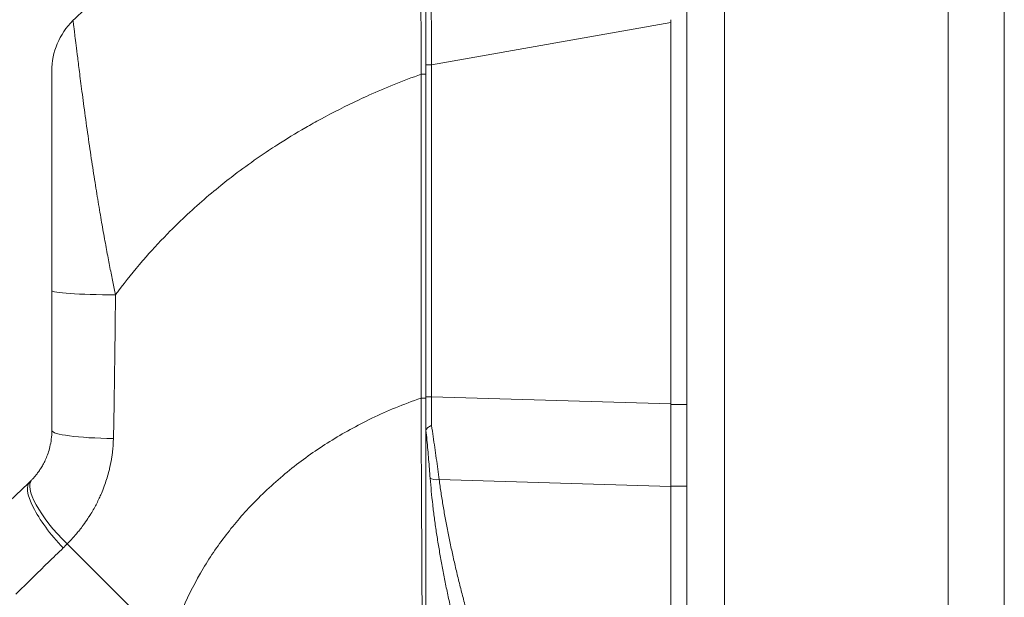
# Model space of a CAD drawing. Header units: inches. Extents: x 1 to 178, y 1 to 113.
# Tile 52 of 66: x 83.06 to 85.8, y 60.24 to 61.85. Entities that reach past the tile are written whole.
import ezdxf

# ---------------------------------------------------------------- set-up
doc = ezdxf.new("R2010")
doc.units = ezdxf.units.IN
doc.header["$LTSCALE"] = 10.666667
doc.header["$MEASUREMENT"] = 0
for name, color, linetype, lineweight in [('Dimension (ANSI)', 7, 'Continuous', 13), ('Visible (ANSI)', 7, 'Continuous', 13), ('Visible Narrow (ANSI)', 7, 'Continuous', 18)]:
    doc.layers.add(name, color=color, linetype=linetype, lineweight=lineweight)
doc.styles.add('Note Text (ANSI)', font='RomanS.shx')
doc.dimstyles.new('Default (ANSI)', dxfattribs={"dimscale": 10.666667, "dimtxt": 0.12, "dimasz": 0.098425, "dimexe": 0.125, "dimexo": 0.0625, "dimgap": 0.031496, "dimtad": 0, "dimtih": 1, "dimtoh": 1, "dimrnd": 1e-08, "dimzin": 0, "dimdsep": 46, "dimtxsty": 'Note Text (ANSI)', "dimcen": 0.09, "dimdle": 0.393701, "dimclrd": 256, "dimclre": 256, "dimclrt": 256, "dimadec": 0, "dimazin": 0, "dimtfac": 1, "dimtofl": 0, "dimtmove": 0, "dimatfit": 3, "dimfxl": 1, "dimtolj": 1, "dimtzin": 4, "dimlwd": -1, "dimlwe": -1, "dimarcsym": 0})

# ---------------------------------------------------------------- blocks, each defined once
blk = doc.blocks.new('*D16')
at = {"layer": 'Defpoints', "color": 0, "transparency": 16777216}
for p in [(79.2097, 75.9247), (85.0231, 75.9247), (85.0231, 46.1747)]:
    blk.add_point(p, dxfattribs=at)
at = {"layer": 'Dimension (ANSI)', "transparency": 16777216}
for p, q in [((84.3565, 75.9247), (77.8764, 75.9247)), ((79.2097, 74.8749), (79.2097, 62.0257)), ((79.2097, 47.2246), (79.2097, 60.0738)), ((84.3565, 46.1747), (77.8764, 46.1747))]:
    blk.add_line(p, q, dxfattribs=at)
for points in [[(79.0347, 74.8749), (79.3847, 74.8749), (79.2097, 75.9247)], [(79.0347, 47.2246), (79.3847, 47.2246), (79.2097, 46.1747)]]:
    blk.add_solid(points, dxfattribs=at)
at = {"layer": 'Dimension (ANSI)', "transparency": 16777216, "insert": (76.6497, 61.6897), "char_height": 1.28, "attachment_point": 1, "style": 'Note Text (ANSI)'}
blk.add_mtext('\\A1;29.75', dxfattribs=at)

msp = doc.modelspace()

# ---------------------------------------------------------------- linework, layer by layer
at = {"layer": 'Visible (ANSI)'}
for p, q in [((85.6479, 75.8397), (85.6479, 46.2598)), ((84.9179, 46.28), (84.9179, 75.8195)), ((84.8732, 60.776), (84.8732, 61.84)), ((84.8732, 59.141), (84.8732, 60.5454))]:
    msp.add_line(p, q, dxfattribs=at)
for centre, radius, start, end in [((85.0022, 61.84), 0.129, 176.4898, 179.9896), ((83.3431, 61.7049), 0.1969, 134.5272, 180)]:
    msp.add_arc(centre, radius, start, end, dxfattribs=at)
for centre, major_axis, ratio, start_param, end_param in [((83.2205, 60.4164), (-0.1356, 0.1427), 0.304156, 6.282215, 6.283187), ((82.8807, 60.7409), (0.2377, -0.1397), 0.832675, 6.049035, 6.084747)]:
    msp.add_ellipse(centre, major_axis=major_axis, ratio=ratio, start_param=start_param, end_param=end_param, dxfattribs=at)
for points, knots in [([(83.205, 61.8452), (83.2449, 61.8844), (83.2875, 61.923), (83.3325, 61.9604), (83.3776, 61.9979), (83.4251, 62.0343), (83.4753, 62.0695), (83.5255, 62.1047), (83.5782, 62.1387), (83.6335, 62.1711), (83.6887, 62.2034), (83.7465, 62.2342), (83.8041, 62.2621), (83.8617, 62.2899), (83.9191, 62.315), (83.9804, 62.3391), (84.0416, 62.3631), (84.1067, 62.3859), (84.1743, 62.4064)], [0, 0, 0, 0, 0.166667, 0.166667, 0.166667, 0.333333, 0.333333, 0.333333, 0.5, 0.5, 0.5, 0.666667, 0.666667, 0.666667, 0.833333, 0.833333, 0.833333, 1, 1, 1, 1]), ([(84.1895, 61.6959), (84.1895, 61.7037), (84.1895, 61.712), (84.1895, 61.7206), (84.1895, 61.7292), (84.1895, 61.7383), (84.1895, 61.7477), (84.1895, 61.7572), (84.1895, 61.7672), (84.1895, 61.7776), (84.1895, 61.788), (84.1895, 61.7988), (84.1895, 61.8101), (84.1895, 61.8215), (84.1895, 61.8333), (84.1895, 61.8456), (84.1895, 61.8578), (84.1895, 61.8706), (84.1895, 61.884), (84.1895, 61.8973), (84.1895, 61.9112), (84.1895, 61.9256), (84.1895, 61.94), (84.1895, 61.9549), (84.1895, 61.9703), (84.1895, 61.9816), (84.1895, 61.9932), (84.1895, 62.0051)], [0, 0, 0, 0, 0.027027, 0.027027, 0.027027, 0.0540541, 0.0540541, 0.0540541, 0.0810811, 0.0810811, 0.0810811, 0.1081081, 0.1081081, 0.1081081, 0.1351351, 0.1351351, 0.1351351, 0.1621622, 0.1621622, 0.1621622, 0.1891892, 0.1891892, 0.1891892, 0.2162162, 0.2162162, 0.2162162, 0.2362244, 0.2362244, 0.2362244, 0.2362244]), ([(83.1462, 61.7049), (83.1462, 61.7049), (83.1462, 61.7046), (83.1462, 61.704), (83.1462, 61.7033), (83.1462, 61.7023), (83.1462, 61.7008), (83.1462, 61.6992), (83.1462, 61.6972), (83.1462, 61.6946), (83.1462, 61.6919), (83.1462, 61.6887), (83.1462, 61.6846), (83.1462, 61.6806), (83.1462, 61.6758), (83.1462, 61.67), (83.1462, 61.6643), (83.1462, 61.6575), (83.1462, 61.6496), (83.1462, 61.6417), (83.1462, 61.6326), (83.1462, 61.6222), (83.1462, 61.6118), (83.1462, 61.6), (83.1462, 61.5866), (83.1462, 61.5732), (83.1462, 61.5582), (83.1462, 61.5412), (83.1462, 61.5241), (83.1462, 61.5051), (83.1462, 61.4857), (83.1462, 61.4663), (83.1462, 61.4466), (83.1462, 61.4275), (83.1462, 61.4084), (83.1462, 61.3899), (83.1462, 61.372), (83.1462, 61.3541), (83.1462, 61.3368), (83.1462, 61.3202), (83.1462, 61.3037), (83.1462, 61.2878), (83.1462, 61.2726), (83.1462, 61.2575), (83.1462, 61.243), (83.1462, 61.2293), (83.1462, 61.2155), (83.1462, 61.2024), (83.1462, 61.1899), (83.1462, 61.1774), (83.1462, 61.1655), (83.1462, 61.1541), (83.1462, 61.1427), (83.1462, 61.1319), (83.1462, 61.1215), (83.1462, 61.1111), (83.1462, 61.1012), (83.1462, 61.0917)], [0, 0, 0, 0, 0.052632, 0.052632, 0.052632, 0.105263, 0.105263, 0.105263, 0.157895, 0.157895, 0.157895, 0.210526, 0.210526, 0.210526, 0.263158, 0.263158, 0.263158, 0.315789, 0.315789, 0.315789, 0.368421, 0.368421, 0.368421, 0.421053, 0.421053, 0.421053, 0.473684, 0.473684, 0.473684, 0.526316, 0.526316, 0.526316, 0.578947, 0.578947, 0.578947, 0.631579, 0.631579, 0.631579, 0.684211, 0.684211, 0.684211, 0.736842, 0.736842, 0.736842, 0.789474, 0.789474, 0.789474, 0.842105, 0.842105, 0.842105, 0.894737, 0.894737, 0.894737, 0.947368, 0.947368, 0.947368, 1, 1, 1, 1]), ([(84.1895, 60.7923), (84.1895, 60.8667), (84.1895, 60.9406), (84.1895, 61.0115), (84.1895, 61.0824), (84.1895, 61.1504), (84.1895, 61.2224), (84.1895, 61.2945), (84.1895, 61.3707), (84.1895, 61.4497), (84.1895, 61.5288), (84.1895, 61.6107), (84.1895, 61.6959)], [0, 0, 0, 0, 0.25, 0.25, 0.25, 0.5, 0.5, 0.5, 0.75, 0.75, 0.75, 1, 1, 1, 1]), ([(83.1462, 61.0917), (83.1462, 61.0459), (83.1462, 61.001), (83.1462, 60.9568), (83.1462, 60.9127), (83.1462, 60.8693), (83.1462, 60.8268), (83.1462, 60.7843), (83.1462, 60.7427), (83.1462, 60.7019)], [0, 0, 0, 0, 0.3333333, 0.3333333, 0.3333333, 0.6666667, 0.6666667, 0.6666667, 1, 1, 1, 1]), ([(84.1895, 60.0346), (84.1895, 60.0346), (84.1895, 60.0346), (84.1895, 60.0346), (84.1895, 60.0346), (84.1895, 60.0347), (84.1895, 60.0347), (84.1895, 60.0347), (84.1895, 60.0348), (84.1895, 60.0348), (84.1895, 60.0349), (84.1895, 60.035), (84.1895, 60.0351), (84.1895, 60.0351), (84.1895, 60.0352), (84.1895, 60.0354), (84.1895, 60.0355), (84.1895, 60.0356), (84.1895, 60.0357), (84.1895, 60.0359), (84.1895, 60.036), (84.1895, 60.0362), (84.1895, 60.0364), (84.1895, 60.0366), (84.1895, 60.0368), (84.1895, 60.037), (84.1895, 60.0373), (84.1895, 60.0376), (84.1895, 60.0379), (84.1895, 60.0382), (84.1895, 60.0385), (84.1895, 60.0388), (84.1895, 60.0392), (84.1895, 60.0396), (84.1895, 60.0401), (84.1895, 60.0405), (84.1895, 60.0411), (84.1895, 60.0416), (84.1895, 60.0421), (84.1895, 60.0428), (84.1895, 60.0434), (84.1895, 60.0441), (84.1895, 60.0449), (84.1895, 60.0456), (84.1895, 60.0465), (84.1895, 60.0474), (84.1895, 60.0484), (84.1895, 60.0494), (84.1895, 60.0506), (84.1895, 60.0518), (84.1895, 60.0531), (84.1895, 60.0544), (84.1895, 60.0557), (84.1895, 60.057), (84.1895, 60.0584), (84.1895, 60.0597), (84.1895, 60.0611), (84.1895, 60.0625), (84.1895, 60.0639), (84.1895, 60.0653), (84.1895, 60.0668), (84.1895, 60.0683), (84.1895, 60.0698), (84.1895, 60.0715), (84.1895, 60.0731), (84.1895, 60.0748), (84.1895, 60.0767), (84.1895, 60.0786), (84.1895, 60.0806), (84.1895, 60.0828), (84.1895, 60.085), (84.1895, 60.0875), (84.1895, 60.0901), (84.1895, 60.0928), (84.1895, 60.0957), (84.1895, 60.099), (84.1895, 60.1022), (84.1895, 60.1057), (84.1895, 60.1096), (84.1895, 60.1135), (84.1895, 60.1178), (84.1895, 60.1226), (84.1895, 60.1273), (84.1895, 60.1325), (84.1895, 60.1381), (84.1895, 60.1437), (84.1895, 60.1497), (84.1895, 60.1557), (84.1895, 60.1616), (84.1895, 60.1676), (84.1895, 60.1736), (84.1895, 60.1796), (84.1895, 60.1857), (84.1895, 60.1919), (84.1895, 60.1981), (84.1895, 60.2044), (84.1895, 60.2108), (84.1895, 60.2172), (84.1895, 60.2237), (84.1895, 60.2305), (84.1895, 60.2372), (84.1895, 60.2442), (84.1895, 60.2516), (84.1895, 60.259), (84.1895, 60.2668), (84.1895, 60.2751), (84.1895, 60.2835), (84.1895, 60.2924), (84.1895, 60.3022), (84.1895, 60.3119), (84.1895, 60.3225), (84.1895, 60.3335), (84.1895, 60.3445), (84.1895, 60.356), (84.1895, 60.3676), (84.1895, 60.3791), (84.1895, 60.3907), (84.1895, 60.4023), (84.1895, 60.414), (84.1895, 60.4258), (84.1895, 60.4376), (84.1895, 60.4494), (84.1895, 60.4612), (84.1895, 60.473), (84.1895, 60.4848), (84.1895, 60.4966), (84.1895, 60.5083), (84.1895, 60.5201), (84.1895, 60.5317), (84.1895, 60.5433), (84.1895, 60.5548), (84.1895, 60.5663), (84.1895, 60.5772), (84.1895, 60.588), (84.1895, 60.5982), (84.1895, 60.6082), (84.1895, 60.6181), (84.1895, 60.6277), (84.1895, 60.6375), (84.1895, 60.6473), (84.1895, 60.6572), (84.1895, 60.6673), (84.1895, 60.6774), (84.1895, 60.6876), (84.1895, 60.6979), (84.1895, 60.7082), (84.1895, 60.7186), (84.1895, 60.7293), (84.1895, 60.74), (84.1895, 60.751), (84.1895, 60.7616), (84.1895, 60.7721), (84.1895, 60.7823), (84.1895, 60.7923)], [0, 0, 0, 0, 0.019608, 0.019608, 0.019608, 0.039216, 0.039216, 0.039216, 0.058824, 0.058824, 0.058824, 0.078431, 0.078431, 0.078431, 0.098039, 0.098039, 0.098039, 0.117647, 0.117647, 0.117647, 0.137255, 0.137255, 0.137255, 0.156863, 0.156863, 0.156863, 0.176471, 0.176471, 0.176471, 0.196078, 0.196078, 0.196078, 0.215686, 0.215686, 0.215686, 0.235294, 0.235294, 0.235294, 0.254902, 0.254902, 0.254902, 0.27451, 0.27451, 0.27451, 0.294118, 0.294118, 0.294118, 0.313725, 0.313725, 0.313725, 0.333333, 0.333333, 0.333333, 0.352941, 0.352941, 0.352941, 0.372549, 0.372549, 0.372549, 0.392157, 0.392157, 0.392157, 0.411765, 0.411765, 0.411765, 0.431373, 0.431373, 0.431373, 0.45098, 0.45098, 0.45098, 0.470588, 0.470588, 0.470588, 0.490196, 0.490196, 0.490196, 0.509804, 0.509804, 0.509804, 0.529412, 0.529412, 0.529412, 0.54902, 0.54902, 0.54902, 0.568627, 0.568627, 0.568627, 0.588235, 0.588235, 0.588235, 0.607843, 0.607843, 0.607843, 0.627451, 0.627451, 0.627451, 0.647059, 0.647059, 0.647059, 0.666667, 0.666667, 0.666667, 0.686275, 0.686275, 0.686275, 0.705882, 0.705882, 0.705882, 0.72549, 0.72549, 0.72549, 0.745098, 0.745098, 0.745098, 0.764706, 0.764706, 0.764706, 0.784314, 0.784314, 0.784314, 0.803922, 0.803922, 0.803922, 0.823529, 0.823529, 0.823529, 0.843137, 0.843137, 0.843137, 0.862745, 0.862745, 0.862745, 0.882353, 0.882353, 0.882353, 0.901961, 0.901961, 0.901961, 0.921569, 0.921569, 0.921569, 0.941176, 0.941176, 0.941176, 0.960784, 0.960784, 0.960784, 0.980392, 0.980392, 0.980392, 1, 1, 1, 1]), ([(84.8732, 60.5467), (84.8736, 60.5832), (84.8739, 60.6208), (84.8739, 60.6973), (84.8736, 60.7359), (84.8732, 60.7746)], [-0.5896434, -0.5896434, -0.5896434, -0.5896434, -0.2948439, -0.2948439, 0, 0, 0, 0]), ([(83.1462, 60.7019), (83.1462, 60.6933), (83.1457, 60.6852), (83.1447, 60.6776), (83.1438, 60.6701), (83.1425, 60.663), (83.1409, 60.6565), (83.1394, 60.6499), (83.1376, 60.6438), (83.1356, 60.6382), (83.1337, 60.6325), (83.1316, 60.6273), (83.1295, 60.6225), (83.1274, 60.6177), (83.1252, 60.6133), (83.123, 60.6092), (83.1209, 60.6051), (83.1187, 60.6013), (83.1165, 60.5978), (83.1143, 60.5942), (83.1121, 60.591), (83.1099, 60.5879), (83.1078, 60.5849), (83.1056, 60.5821), (83.1035, 60.5794), (83.1014, 60.5767), (83.0993, 60.5742), (83.0972, 60.5718), (83.0951, 60.5694), (83.0929, 60.5671), (83.0908, 60.5649)], [0, 0, 0, 0, 0.1, 0.1, 0.1, 0.2, 0.2, 0.2, 0.3, 0.3, 0.3, 0.4, 0.4, 0.4, 0.5, 0.5, 0.5, 0.6, 0.6, 0.6, 0.7, 0.7, 0.7, 0.8, 0.8, 0.8, 0.9, 0.9, 0.9, 1, 1, 1, 1]), ([(84.1903, 60.7025), (84.19, 60.7014), (84.1898, 60.6995), (84.1896, 60.6949), (84.1895, 60.6923), (84.1895, 60.69)], [0.000001, 0.000001, 0.000001, 0.000001, 0.01272699, 0.01272699, 0.02459906, 0.02459906, 0.02459906, 0.02459906]), ([(84.1903, 60.7025), (84.1907, 60.704), (84.1913, 60.7053), (84.1931, 60.7078), (84.1942, 60.7089), (84.1968, 60.7109), (84.1982, 60.7119), (84.2013, 60.7137), (84.2029, 60.7145), (84.205, 60.7156), (84.2054, 60.7157), (84.2058, 60.7159)], [0.00000021, 0.00000021, 0.00000021, 0.00000021, 0.01790702, 0.01790702, 0.03464891, 0.03464891, 0.05076492, 0.05076492, 0.06565697, 0.06565697, 0.06905546, 0.06905546, 0.06905546, 0.06905546])]:
    msp.add_open_spline(points, degree=3, knots=knots, dxfattribs=at)
for points in [[(84.1768, 60.9228), (84.1768, 60.9228), (84.1768, 60.9228), (84.1768, 60.9228)], [(84.8732, 60.776), (84.8732, 60.7755), (84.8732, 60.7751), (84.8732, 60.7746)], [(82.9436, 60.4247), (82.9911, 60.4698), (83.0382, 60.5146), (83.0849, 60.559)], [(84.8732, 60.5467), (84.8732, 60.5463), (84.8732, 60.5458), (84.8732, 60.5454)]]:
    msp.add_open_spline(points, degree=3, dxfattribs=at)
at = {"layer": 'Visible Narrow (ANSI)'}
for p, q in [((85.0231, 75.8397), (85.0231, 46.2598)), ((85.8041, 46.8733), (85.8041, 75.2262)), ((84.2058, 61.7223), (84.8732, 61.84)), ((84.2058, 61.7223), (84.1895, 61.7223)), ((84.2058, 60.796), (84.2058, 61.7223)), ((83.9811, 61.6138), (83.9811, 61.6138)), ((84.2058, 60.796), (84.1895, 60.796)), ((84.2058, 60.796), (84.8732, 60.776)), ((84.9179, 60.7746), (84.8732, 60.7746)), ((84.0223, 60.7275), (84.0223, 60.7275)), ((84.0229, 60.7278), (84.0229, 60.7278)), ((84.0057, 60.7191), (84.0057, 60.7191)), ((83.8154, 60.5959), (83.8155, 60.5959)), ((83.7964, 60.5805), (83.7966, 60.5805)), ((84.2271, 60.5648), (84.8732, 60.5454)), ((84.9179, 60.5467), (84.8732, 60.5467)), ((83.5536, 60.2908), (83.5536, 60.2908))]:
    msp.add_line(p, q, dxfattribs=at)
for centre, start, end in [((83.3234, 60.7081), 102.3325, 102.3432), ((83.3234, 60.7078), 102.3501, 102.3608)]:
    msp.add_arc(centre, 0.0197, start, end, dxfattribs=at)
for centre, major_axis, ratio, start_param, end_param in [((84.2092, 61.7012), (-0.0034, 0.719), 0.004617, 0.000791, 1.541429), ((84.1777, 61.6959), (0.0118, 0), 0.000346, 0, 1.610517), ((83.3431, 61.0917), (-0.1969, 0), 0.058543, 0, 1.473429), ((83.3628, 61.0505), (0.0591, 0), 0.001274, 3.988081, 3.988129), ((83.3628, 61.0047), (0.0591, 0), 0.070372, 2.30537, 2.305476), ((84.1777, 60.7923), (0.0118, 0), 0.006644, 4.618394, 6.283186), ((84.2091, 60.7961), (0.0006, 0.6986), 0.004748, 1.570927, 1.685764), ((83.3431, 60.7019), (-0.1968, 0), 0.115589, 0.000001, 1.443852), ((83.225, 60.7009), (-0.0787, 0), 0.834768, 6.270548, 6.27066), ((83.3234, 60.7078), (0.0197, 0), 0.569445, 1.795121, 1.795279), ((83.2323, 60.428), (-0.1415, 0.1369), 0.307205, 6.282255, 7.847994), ((83.2205, 60.4164), (-0.1356, 0.1427), 0.304156, 0.000001, 1.577752), ((84.2326, 60.5778), (-0.033, -0.005), 0.370622, 0.328942, 1.348304), ((82.8751, 60.6752), (0.3705, -0.2156), 0.948929, 6.014857, 6.053972), ((84.2437, 60.2623), (0.0092, 0.00741), 0.042181, 5.03614, 5.036314)]:
    msp.add_ellipse(centre, major_axis=major_axis, ratio=ratio, start_param=start_param, end_param=end_param, dxfattribs=at)
for points, knots in [([(84.1772, 61.6959), (84.1772, 61.7039), (84.1772, 61.7122), (84.1771, 61.721), (84.1771, 61.7298), (84.177, 61.739), (84.177, 61.7486), (84.1769, 61.7583), (84.1768, 61.7684), (84.1768, 61.7789), (84.1767, 61.7895), (84.1767, 61.8005), (84.1766, 61.812), (84.1766, 61.8236), (84.1765, 61.8356), (84.1764, 61.848), (84.1764, 61.8605), (84.1763, 61.8735), (84.1763, 61.8871), (84.1762, 61.9007), (84.1761, 61.9148), (84.1761, 61.9294), (84.176, 61.9441), (84.1759, 61.9592), (84.1759, 61.9748), (84.1758, 61.9904), (84.1757, 62.0064), (84.1756, 62.023), (84.1756, 62.0396), (84.1755, 62.0568), (84.1754, 62.0746), (84.1754, 62.0924), (84.1753, 62.1108), (84.1752, 62.129), (84.1752, 62.1471), (84.1751, 62.1648), (84.175, 62.1808), (84.175, 62.1967), (84.1749, 62.211), (84.1749, 62.2238), (84.1748, 62.2366), (84.1748, 62.2481), (84.1748, 62.2585), (84.1747, 62.2689), (84.1747, 62.2783), (84.1747, 62.2869), (84.1746, 62.2954), (84.1746, 62.3031), (84.1746, 62.3101), (84.1746, 62.3171), (84.1746, 62.3233), (84.1745, 62.329), (84.1745, 62.3347), (84.1745, 62.3398), (84.1745, 62.3444), (84.1745, 62.3491), (84.1745, 62.3532), (84.1744, 62.357), (84.1744, 62.3608), (84.1744, 62.3641), (84.1744, 62.3672), (84.1744, 62.3703), (84.1744, 62.3731), (84.1744, 62.3756), (84.1744, 62.3781), (84.1744, 62.3804), (84.1744, 62.3824), (84.1744, 62.3845), (84.1744, 62.3863), (84.1743, 62.388), (84.1743, 62.3897), (84.1743, 62.3911), (84.1743, 62.3925), (84.1743, 62.3938), (84.1743, 62.395), (84.1743, 62.396), (84.1743, 62.3971), (84.1743, 62.398), (84.1743, 62.3988), (84.1743, 62.3996), (84.1743, 62.4003), (84.1743, 62.4008), (84.1743, 62.4014), (84.1743, 62.4019), (84.1743, 62.4024), (84.1743, 62.4028), (84.1743, 62.4032), (84.1743, 62.4036), (84.1743, 62.4039), (84.1743, 62.4042), (84.1743, 62.4044), (84.1743, 62.4047), (84.1743, 62.4049), (84.1743, 62.4051), (84.1743, 62.4053), (84.1743, 62.4054), (84.1743, 62.4056), (84.1743, 62.4057), (84.1743, 62.4059), (84.1743, 62.406), (84.1743, 62.4061), (84.1743, 62.4061), (84.1743, 62.4062), (84.1743, 62.4063), (84.1743, 62.4063), (84.1743, 62.4064), (84.1743, 62.4064), (84.1743, 62.4064), (84.1743, 62.4064), (84.1743, 62.4064), (84.1743, 62.4064), (84.1743, 62.4064)], [0, 0, 0, 0, 0.027027, 0.027027, 0.027027, 0.054054, 0.054054, 0.054054, 0.081081, 0.081081, 0.081081, 0.108108, 0.108108, 0.108108, 0.135135, 0.135135, 0.135135, 0.162162, 0.162162, 0.162162, 0.189189, 0.189189, 0.189189, 0.216216, 0.216216, 0.216216, 0.243243, 0.243243, 0.243243, 0.27027, 0.27027, 0.27027, 0.297297, 0.297297, 0.297297, 0.324324, 0.324324, 0.324324, 0.351351, 0.351351, 0.351351, 0.378378, 0.378378, 0.378378, 0.405405, 0.405405, 0.405405, 0.432432, 0.432432, 0.432432, 0.459459, 0.459459, 0.459459, 0.486486, 0.486486, 0.486486, 0.513514, 0.513514, 0.513514, 0.540541, 0.540541, 0.540541, 0.567568, 0.567568, 0.567568, 0.594595, 0.594595, 0.594595, 0.621622, 0.621622, 0.621622, 0.648649, 0.648649, 0.648649, 0.675676, 0.675676, 0.675676, 0.702703, 0.702703, 0.702703, 0.72973, 0.72973, 0.72973, 0.756757, 0.756757, 0.756757, 0.783784, 0.783784, 0.783784, 0.810811, 0.810811, 0.810811, 0.837838, 0.837838, 0.837838, 0.864865, 0.864865, 0.864865, 0.891892, 0.891892, 0.891892, 0.918919, 0.918919, 0.918919, 0.945946, 0.945946, 0.945946, 0.972973, 0.972973, 0.972973, 1, 1, 1, 1]), ([(83.205, 61.8452), (83.2051, 61.8453), (83.2052, 61.845), (83.2053, 61.8442), (83.2055, 61.8434), (83.2057, 61.8422), (83.206, 61.8403), (83.2062, 61.8384), (83.2066, 61.8359), (83.207, 61.8326), (83.2075, 61.8293), (83.208, 61.8252), (83.2086, 61.8201), (83.2093, 61.8151), (83.21, 61.809), (83.2109, 61.8017), (83.2118, 61.7945), (83.2129, 61.786), (83.2141, 61.776), (83.2153, 61.7661), (83.2167, 61.7546), (83.2184, 61.7415), (83.22, 61.7283), (83.2219, 61.7134), (83.224, 61.6965), (83.2262, 61.6796), (83.2286, 61.6607), (83.2314, 61.6393), (83.2342, 61.6179), (83.2374, 61.5939), (83.2408, 61.5695), (83.2442, 61.5451), (83.2477, 61.5204), (83.2512, 61.4964), (83.2547, 61.4725), (83.2582, 61.4493), (83.2616, 61.4269), (83.2651, 61.4046), (83.2685, 61.383), (83.2719, 61.3623), (83.2753, 61.3416), (83.2786, 61.3219), (83.2817, 61.3031), (83.2849, 61.2843), (83.288, 61.2665), (83.2911, 61.2494), (83.2941, 61.2324), (83.2971, 61.2162), (83.3, 61.2008), (83.3029, 61.1853), (83.3057, 61.1707), (83.3084, 61.1567), (83.3112, 61.1427), (83.3138, 61.1294), (83.3164, 61.1167), (83.3189, 61.104), (83.3214, 61.0918), (83.3239, 61.0802)], [0, 0, 0, 0, 0.0526316, 0.0526316, 0.0526316, 0.1052632, 0.1052632, 0.1052632, 0.1578947, 0.1578947, 0.1578947, 0.2105263, 0.2105263, 0.2105263, 0.2631579, 0.2631579, 0.2631579, 0.3157895, 0.3157895, 0.3157895, 0.3684211, 0.3684211, 0.3684211, 0.4210526, 0.4210526, 0.4210526, 0.4736842, 0.4736842, 0.4736842, 0.5263158, 0.5263158, 0.5263158, 0.5789474, 0.5789474, 0.5789474, 0.6315789, 0.6315789, 0.6315789, 0.6842105, 0.6842105, 0.6842105, 0.7368421, 0.7368421, 0.7368421, 0.7894737, 0.7894737, 0.7894737, 0.8421053, 0.8421053, 0.8421053, 0.8947368, 0.8947368, 0.8947368, 0.9473684, 0.9473684, 0.9473684, 1, 1, 1, 1]), ([(83.3239, 61.0802), (83.3267, 61.084), (83.3295, 61.0878), (83.3323, 61.0915), (83.3531, 61.1193), (83.3753, 61.147), (83.3996, 61.1752), (83.4028, 61.1788), (83.406, 61.1825), (83.4092, 61.1862), (83.4305, 61.2104), (83.4534, 61.2348), (83.4769, 61.2586), (83.4881, 61.2699), (83.4995, 61.281), (83.5109, 61.2918), (83.5288, 61.3089), (83.5468, 61.3252), (83.5649, 61.341), (83.5825, 61.3564), (83.6002, 61.3712), (83.6179, 61.3854), (83.6331, 61.3977), (83.6484, 61.4096), (83.6638, 61.4212), (83.6845, 61.4367), (83.7055, 61.4519), (83.7277, 61.4671), (83.7427, 61.4774), (83.7582, 61.4878), (83.7743, 61.4981), (83.7997, 61.5145), (83.8265, 61.5308), (83.8546, 61.547), (83.8683, 61.5549), (83.8823, 61.5627), (83.8966, 61.5705), (83.9303, 61.5888), (83.966, 61.6069), (84.0036, 61.6245), (84.0126, 61.6287), (84.0217, 61.6328), (84.0309, 61.6369), (84.0767, 61.6575), (84.1254, 61.6773), (84.1772, 61.6959)], [0, 0, 0, 0, 0.0152892, 0.0152892, 0.0152892, 0.1281656, 0.1281656, 0.1281656, 0.1428571, 0.1428571, 0.1428571, 0.2397281, 0.2397281, 0.2397281, 0.2857143, 0.2857143, 0.2857143, 0.3578831, 0.3578831, 0.3578831, 0.4285714, 0.4285714, 0.4285714, 0.4897426, 0.4897426, 0.4897426, 0.5714286, 0.5714286, 0.5714286, 0.6267197, 0.6267197, 0.6267197, 0.7142857, 0.7142857, 0.7142857, 0.756805, 0.756805, 0.756805, 0.8571429, 0.8571429, 0.8571429, 0.8810186, 0.8810186, 0.8810186, 1, 1, 1, 1]), ([(84.1766, 60.7922), (84.1767, 60.8662), (84.1768, 60.9405), (84.1768, 61.0114), (84.1769, 61.0824), (84.177, 61.15), (84.177, 61.2224), (84.1771, 61.2948), (84.1771, 61.372), (84.1772, 61.4497), (84.1772, 61.5274), (84.1772, 61.6056), (84.1772, 61.6959)], [0, 0, 0, 0, 0.25, 0.25, 0.25, 0.5, 0.5, 0.5, 0.75, 0.75, 0.75, 1, 1, 1, 1]), ([(83.3239, 61.0802), (83.3235, 61.0333), (83.323, 60.9874), (83.3224, 60.942), (83.3219, 60.8967), (83.3213, 60.852), (83.3206, 60.8083), (83.3199, 60.7645), (83.3191, 60.7217), (83.3181, 60.6793)], [0, 0, 0, 0, 0.3333333, 0.3333333, 0.3333333, 0.6666667, 0.6666667, 0.6666667, 0.9999999, 0.9999999, 0.9999999, 0.9999999]), ([(83.4747, 60.1001), (83.4845, 60.1355), (83.497, 60.1711), (83.5127, 60.2076), (83.5284, 60.2442), (83.5475, 60.2816), (83.5686, 60.3168), (83.5896, 60.352), (83.6126, 60.3851), (83.637, 60.4165), (83.6614, 60.4478), (83.6872, 60.4774), (83.7173, 60.5078), (83.7473, 60.5381), (83.7817, 60.569), (83.8162, 60.5965), (83.8506, 60.6239), (83.8851, 60.6481), (83.9217, 60.6711), (83.9584, 60.694), (83.9972, 60.7156), (84.0395, 60.736), (84.0818, 60.7563), (84.1276, 60.7754), (84.1766, 60.7922)], [0, 0, 0, 0, 0.125, 0.125, 0.125, 0.25, 0.25, 0.25, 0.375, 0.375, 0.375, 0.5, 0.5, 0.5, 0.625, 0.625, 0.625, 0.75, 0.75, 0.75, 0.875, 0.875, 0.875, 1, 1, 1, 1]), ([(84.1789, 60.0228), (84.1789, 60.0228), (84.1789, 60.0228), (84.1789, 60.0228), (84.1789, 60.0228), (84.1789, 60.0228), (84.179, 60.0229), (84.179, 60.0229), (84.179, 60.0229), (84.179, 60.0229), (84.179, 60.0229), (84.179, 60.0229), (84.179, 60.023), (84.179, 60.023), (84.179, 60.023), (84.179, 60.023), (84.179, 60.023), (84.179, 60.0231), (84.1791, 60.0231), (84.1791, 60.0231), (84.1791, 60.0231), (84.1791, 60.0232), (84.1791, 60.0232), (84.1791, 60.0233), (84.1791, 60.0233), (84.1791, 60.0234), (84.1791, 60.0234), (84.1791, 60.0234), (84.1791, 60.0235), (84.1792, 60.0236), (84.1792, 60.0236), (84.1792, 60.0237), (84.1792, 60.0237), (84.1792, 60.0238), (84.1792, 60.0239), (84.1792, 60.0239), (84.1792, 60.024), (84.1792, 60.0241), (84.1792, 60.0241), (84.1792, 60.0242), (84.1793, 60.0243), (84.1793, 60.0244), (84.1793, 60.0245), (84.1793, 60.0246), (84.1793, 60.0247), (84.1793, 60.0248), (84.1793, 60.0249), (84.1793, 60.025), (84.1793, 60.0252), (84.1794, 60.0252), (84.1794, 60.0253), (84.1794, 60.0254), (84.1794, 60.0256), (84.1794, 60.0258), (84.1794, 60.0259), (84.1794, 60.026), (84.1794, 60.0262), (84.1794, 60.0263), (84.1795, 60.0265), (84.1795, 60.0267), (84.1795, 60.0269), (84.1795, 60.027), (84.1795, 60.0272), (84.1795, 60.0274), (84.1795, 60.0276), (84.1795, 60.0278), (84.1795, 60.0281), (84.1796, 60.0282), (84.1796, 60.0284), (84.1796, 60.0286), (84.1796, 60.0289), (84.1796, 60.0292), (84.1796, 60.0295), (84.1796, 60.0297), (84.1796, 60.03), (84.1797, 60.0302), (84.1797, 60.0306), (84.1797, 60.0309), (84.1797, 60.0312), (84.1797, 60.0316), (84.1797, 60.0319), (84.1797, 60.0322), (84.1797, 60.0326), (84.1798, 60.033), (84.1798, 60.0334), (84.1798, 60.0338), (84.1798, 60.0342), (84.1798, 60.0346), (84.1798, 60.035), (84.1798, 60.0355), (84.1799, 60.036), (84.1799, 60.0365), (84.1799, 60.037), (84.1799, 60.0375), (84.1799, 60.038), (84.1799, 60.0386), (84.1799, 60.0392), (84.18, 60.0398), (84.18, 60.0405), (84.18, 60.0412), (84.18, 60.0418), (84.18, 60.0424), (84.18, 60.0431), (84.18, 60.0438), (84.1801, 60.0445), (84.1801, 60.0452), (84.1801, 60.0459), (84.1801, 60.0465), (84.1801, 60.0472), (84.1801, 60.0479), (84.1801, 60.0487), (84.1801, 60.0494), (84.1802, 60.0501), (84.1802, 60.0507), (84.1802, 60.0514), (84.1802, 60.0522), (84.1802, 60.053), (84.1802, 60.0538), (84.1802, 60.0545), (84.1802, 60.0551), (84.1802, 60.0558), (84.1802, 60.0567), (84.1802, 60.0575), (84.1802, 60.0585), (84.1802, 60.0591), (84.1802, 60.0598), (84.1802, 60.0606), (84.1803, 60.0615), (84.1803, 60.0625), (84.1803, 60.0636), (84.1803, 60.0643), (84.1803, 60.0651), (84.1803, 60.0659), (84.1803, 60.067), (84.1803, 60.0682), (84.1803, 60.0695), (84.1802, 60.0703), (84.1802, 60.0712), (84.1802, 60.0721), (84.1802, 60.0735), (84.1802, 60.075), (84.1802, 60.0765), (84.1802, 60.0775), (84.1802, 60.0785), (84.1802, 60.0795), (84.1802, 60.0812), (84.1802, 60.0831), (84.1802, 60.085), (84.1802, 60.0861), (84.1802, 60.0873), (84.1802, 60.0885), (84.1802, 60.0906), (84.1801, 60.0928), (84.1801, 60.0952), (84.1801, 60.0965), (84.1801, 60.0979), (84.1801, 60.0993), (84.1801, 60.1019), (84.1801, 60.1047), (84.18, 60.1077), (84.18, 60.1092), (84.18, 60.1108), (84.18, 60.1124), (84.18, 60.1156), (84.1799, 60.1191), (84.1799, 60.1227), (84.1799, 60.1245), (84.1799, 60.1263), (84.1799, 60.1282), (84.1798, 60.1321), (84.1798, 60.1362), (84.1798, 60.1404), (84.1798, 60.1422), (84.1797, 60.1441), (84.1797, 60.146), (84.1797, 60.1502), (84.1797, 60.1544), (84.1796, 60.1587), (84.1796, 60.1605), (84.1796, 60.1623), (84.1796, 60.1641), (84.1796, 60.1685), (84.1796, 60.1729), (84.1795, 60.1774), (84.1795, 60.1791), (84.1795, 60.1809), (84.1795, 60.1827), (84.1795, 60.1872), (84.1795, 60.1919), (84.1794, 60.1966), (84.1794, 60.1983), (84.1794, 60.2001), (84.1794, 60.2018), (84.1794, 60.2067), (84.1794, 60.2116), (84.1794, 60.2166), (84.1794, 60.2183), (84.1793, 60.2201), (84.1793, 60.2218), (84.1793, 60.227), (84.1793, 60.2324), (84.1793, 60.2379), (84.1792, 60.2397), (84.1792, 60.2415), (84.1792, 60.2433), (84.1792, 60.2491), (84.1792, 60.2551), (84.1791, 60.2615), (84.1791, 60.2634), (84.1791, 60.2652), (84.1791, 60.2671), (84.1791, 60.2738), (84.179, 60.2809), (84.179, 60.2884), (84.179, 60.2904), (84.179, 60.2925), (84.179, 60.2946), (84.1789, 60.3025), (84.1789, 60.311), (84.1788, 60.3199), (84.1788, 60.322), (84.1788, 60.3242), (84.1788, 60.3264), (84.1788, 60.3356), (84.1787, 60.3451), (84.1787, 60.3547), (84.1786, 60.3568), (84.1786, 60.3589), (84.1786, 60.361), (84.1786, 60.3707), (84.1785, 60.3805), (84.1785, 60.3904), (84.1784, 60.3923), (84.1784, 60.3943), (84.1784, 60.3963), (84.1784, 60.4063), (84.1783, 60.4165), (84.1783, 60.4266), (84.1783, 60.4284), (84.1782, 60.4302), (84.1782, 60.4321), (84.1782, 60.4424), (84.1781, 60.4528), (84.1781, 60.4631), (84.1781, 60.4648), (84.1781, 60.4664), (84.1781, 60.468), (84.178, 60.4786), (84.1779, 60.4891), (84.1779, 60.4995), (84.1779, 60.501), (84.1779, 60.5025), (84.1779, 60.5039), (84.1778, 60.5145), (84.1778, 60.5251), (84.1777, 60.5356), (84.1777, 60.5368), (84.1777, 60.5381), (84.1777, 60.5394), (84.1776, 60.55), (84.1776, 60.5606), (84.1775, 60.5707), (84.1775, 60.5717), (84.1775, 60.5728), (84.1775, 60.5738), (84.1775, 60.5839), (84.1774, 60.5935), (84.1774, 60.6029), (84.1774, 60.6037), (84.1774, 60.6045), (84.1774, 60.6053), (84.1773, 60.6147), (84.1773, 60.6238), (84.1773, 60.6331), (84.1773, 60.6337), (84.1773, 60.6344), (84.1772, 60.635), (84.1772, 60.6445), (84.1772, 60.6541), (84.1771, 60.6638), (84.1771, 60.6643), (84.1771, 60.6648), (84.1771, 60.6653), (84.1771, 60.6752), (84.177, 60.6852), (84.177, 60.6953), (84.177, 60.6957), (84.177, 60.696), (84.177, 60.6964), (84.1769, 60.7066), (84.1769, 60.717), (84.1769, 60.7277), (84.1769, 60.7279), (84.1769, 60.7281), (84.1769, 60.7283), (84.1768, 60.7391), (84.1768, 60.7502), (84.1767, 60.7609), (84.1767, 60.7717), (84.1766, 60.7821), (84.1766, 60.7922)], [0, 0, 0, 0, 0.005434, 0.005434, 0.005434, 0.019608, 0.019608, 0.019608, 0.025347, 0.025347, 0.025347, 0.039216, 0.039216, 0.039216, 0.045238, 0.045238, 0.045238, 0.058824, 0.058824, 0.058824, 0.065135, 0.065135, 0.065135, 0.078431, 0.078431, 0.078431, 0.08503, 0.08503, 0.08503, 0.098039, 0.098039, 0.098039, 0.104931, 0.104931, 0.104931, 0.117647, 0.117647, 0.117647, 0.124825, 0.124825, 0.124825, 0.137255, 0.137255, 0.137255, 0.144716, 0.144716, 0.144716, 0.156863, 0.156863, 0.156863, 0.164611, 0.164611, 0.164611, 0.176471, 0.176471, 0.176471, 0.184505, 0.184505, 0.184505, 0.196078, 0.196078, 0.196078, 0.204399, 0.204399, 0.204399, 0.215686, 0.215686, 0.215686, 0.224295, 0.224295, 0.224295, 0.235294, 0.235294, 0.235294, 0.244183, 0.244183, 0.244183, 0.254902, 0.254902, 0.254902, 0.264077, 0.264077, 0.264077, 0.27451, 0.27451, 0.27451, 0.28403, 0.28403, 0.28403, 0.294118, 0.294118, 0.294118, 0.303745, 0.303745, 0.303745, 0.313725, 0.313725, 0.313725, 0.323806, 0.323806, 0.323806, 0.333333, 0.333333, 0.333333, 0.343724, 0.343724, 0.343724, 0.352941, 0.352941, 0.352941, 0.363542, 0.363542, 0.363542, 0.372549, 0.372549, 0.372549, 0.383456, 0.383456, 0.383456, 0.392157, 0.392157, 0.392157, 0.403342, 0.403342, 0.403342, 0.411765, 0.411765, 0.411765, 0.423233, 0.423233, 0.423233, 0.431373, 0.431373, 0.431373, 0.44312, 0.44312, 0.44312, 0.45098, 0.45098, 0.45098, 0.46302, 0.46302, 0.46302, 0.470588, 0.470588, 0.470588, 0.482921, 0.482921, 0.482921, 0.490196, 0.490196, 0.490196, 0.502816, 0.502816, 0.502816, 0.509804, 0.509804, 0.509804, 0.522705, 0.522705, 0.522705, 0.529412, 0.529412, 0.529412, 0.542557, 0.542557, 0.542557, 0.54902, 0.54902, 0.54902, 0.562593, 0.562593, 0.562593, 0.568627, 0.568627, 0.568627, 0.58238, 0.58238, 0.58238, 0.588235, 0.588235, 0.588235, 0.602292, 0.602292, 0.602292, 0.607843, 0.607843, 0.607843, 0.622184, 0.622184, 0.622184, 0.627451, 0.627451, 0.627451, 0.642076, 0.642076, 0.642076, 0.647059, 0.647059, 0.647059, 0.661961, 0.661961, 0.661961, 0.666667, 0.666667, 0.666667, 0.681858, 0.681858, 0.681858, 0.686275, 0.686275, 0.686275, 0.701739, 0.701739, 0.701739, 0.705882, 0.705882, 0.705882, 0.721677, 0.721677, 0.721677, 0.72549, 0.72549, 0.72549, 0.741581, 0.741581, 0.741581, 0.745098, 0.745098, 0.745098, 0.761443, 0.761443, 0.761443, 0.764706, 0.764706, 0.764706, 0.781345, 0.781345, 0.781345, 0.784314, 0.784314, 0.784314, 0.801238, 0.801238, 0.801238, 0.803922, 0.803922, 0.803922, 0.821131, 0.821131, 0.821131, 0.823529, 0.823529, 0.823529, 0.841031, 0.841031, 0.841031, 0.843137, 0.843137, 0.843137, 0.860935, 0.860935, 0.860935, 0.862745, 0.862745, 0.862745, 0.8808, 0.8808, 0.8808, 0.882353, 0.882353, 0.882353, 0.900699, 0.900699, 0.900699, 0.901961, 0.901961, 0.901961, 0.920606, 0.920606, 0.920606, 0.921569, 0.921569, 0.921569, 0.940498, 0.940498, 0.940498, 0.941176, 0.941176, 0.941176, 0.960396, 0.960396, 0.960396, 0.960784, 0.960784, 0.960784, 0.98029, 0.98029, 0.98029, 1, 1, 1, 1]), ([(84.1903, 60.7025), (84.1912, 60.6933), (84.192, 60.6842), (84.1929, 60.6751), (84.1937, 60.666), (84.1946, 60.6569), (84.1954, 60.648), (84.1962, 60.639), (84.197, 60.6301), (84.1977, 60.6213), (84.1985, 60.6124), (84.1992, 60.6037), (84.1999, 60.595), (84.2006, 60.5863), (84.2013, 60.5777), (84.202, 60.5692)], [0.0000001, 0.0000001, 0.0000001, 0.0000001, 0.2, 0.2, 0.2, 0.4, 0.4, 0.4, 0.6, 0.6, 0.6, 0.8, 0.8, 0.8, 1, 1, 1, 1]), ([(84.2058, 60.7159), (84.2073, 60.7056), (84.2089, 60.6953), (84.2104, 60.6851), (84.212, 60.6748), (84.2134, 60.6646), (84.2149, 60.6545), (84.2164, 60.6443), (84.2178, 60.6342), (84.2192, 60.6242), (84.2206, 60.6142), (84.2219, 60.6042), (84.2233, 60.5943), (84.2246, 60.5844), (84.2259, 60.5745), (84.2271, 60.5648)], [0, 0, 0, 0, 0.2, 0.2, 0.2, 0.4, 0.4, 0.4, 0.6, 0.6, 0.6, 0.8, 0.8, 0.8, 1, 1, 1, 1]), ([(83.3181, 60.6793), (83.3179, 60.6664), (83.3169, 60.654), (83.3156, 60.6423), (83.3151, 60.6378), (83.3145, 60.6333), (83.3138, 60.629), (83.3121, 60.6176), (83.31, 60.6066), (83.3076, 60.5962), (83.3067, 60.5924), (83.3057, 60.5886), (83.3047, 60.5848), (83.3011, 60.5711), (83.297, 60.5583), (83.2926, 60.5464), (83.2899, 60.5392), (83.2872, 60.5323), (83.2844, 60.5258), (83.2825, 60.5215), (83.2806, 60.5173), (83.2787, 60.5132), (83.2739, 60.5029), (83.269, 60.4934), (83.264, 60.4845), (83.2611, 60.4794), (83.2582, 60.4745), (83.2553, 60.4697), (83.2532, 60.4663), (83.2511, 60.463), (83.249, 60.4597), (83.2483, 60.4586), (83.2476, 60.4575), (83.2469, 60.4565), (83.2426, 60.45), (83.2383, 60.4439), (83.2341, 60.4381), (83.2304, 60.4331), (83.2268, 60.4283), (83.2231, 60.4237), (83.2218, 60.4221), (83.2205, 60.4205), (83.2192, 60.4189), (83.2165, 60.4154), (83.2137, 60.4121), (83.2109, 60.4089), (83.2087, 60.4064), (83.2066, 60.4039), (83.2044, 60.4015), (83.1995, 60.3959), (83.1944, 60.3906), (83.1894, 60.3854)], [0, 0, 0, 0, 0.0723385, 0.0723385, 0.0723385, 0.1, 0.1, 0.1, 0.1728592, 0.1728592, 0.1728592, 0.2, 0.2, 0.2, 0.3, 0.3, 0.3, 0.3602382, 0.3602382, 0.3602382, 0.4, 0.4, 0.4, 0.5, 0.5, 0.5, 0.557908, 0.557908, 0.557908, 0.6, 0.6, 0.6, 0.6143414, 0.6143414, 0.6143414, 0.7, 0.7, 0.7, 0.7738051, 0.7738051, 0.7738051, 0.8, 0.8, 0.8, 0.856604, 0.856604, 0.856604, 0.9, 0.9, 0.9, 1, 1, 1, 1]), ([(84.202, 60.5692), (84.203, 60.5569), (84.204, 60.5445), (84.2052, 60.5322), (84.2064, 60.5198), (84.2077, 60.5074), (84.2092, 60.4949), (84.2106, 60.4824), (84.2121, 60.4699), (84.2138, 60.4573), (84.2155, 60.4448), (84.2172, 60.4321), (84.2191, 60.4194), (84.221, 60.4067), (84.223, 60.394), (84.2251, 60.3812), (84.2273, 60.3683), (84.2295, 60.3554), (84.2318, 60.3424), (84.2341, 60.3294), (84.2366, 60.3164), (84.2391, 60.3032), (84.2417, 60.29), (84.2444, 60.2768), (84.2471, 60.2634), (84.2499, 60.25), (84.2528, 60.2365), (84.2558, 60.2229), (84.2588, 60.2093), (84.2619, 60.1956), (84.2651, 60.1817), (84.2683, 60.1679), (84.2716, 60.1539), (84.2751, 60.1397), (84.2785, 60.1255), (84.2821, 60.1112), (84.2857, 60.0967), (84.2894, 60.0823), (84.2931, 60.0676), (84.297, 60.0527), (84.3009, 60.0379), (84.3049, 60.0229), (84.3091, 60.0076), (84.3132, 59.9923), (84.3174, 59.9769), (84.3218, 59.9612), (84.3262, 59.9455), (84.3306, 59.9295), (84.3353, 59.9133), (84.3399, 59.8971), (84.3446, 59.8807), (84.3495, 59.8639), (84.3544, 59.8472), (84.3594, 59.8302), (84.3645, 59.8128), (84.3697, 59.7955), (84.3749, 59.7778), (84.3803, 59.7598), (84.3858, 59.7418), (84.3913, 59.7235), (84.397, 59.7048), (84.4027, 59.6861), (84.4086, 59.667), (84.4146, 59.6475), (84.4206, 59.628), (84.4268, 59.6081), (84.4331, 59.5878), (84.4394, 59.5674), (84.4459, 59.5466), (84.4526, 59.5253), (84.4592, 59.504), (84.466, 59.4823), (84.473, 59.46), (84.48, 59.4376), (84.4872, 59.4148), (84.4946, 59.3913), (84.502, 59.3679), (84.5095, 59.3438), (84.5173, 59.319)], [0, 0, 0, 0, 0.038462, 0.038462, 0.038462, 0.076923, 0.076923, 0.076923, 0.115385, 0.115385, 0.115385, 0.153846, 0.153846, 0.153846, 0.192308, 0.192308, 0.192308, 0.230769, 0.230769, 0.230769, 0.269231, 0.269231, 0.269231, 0.307692, 0.307692, 0.307692, 0.346154, 0.346154, 0.346154, 0.384615, 0.384615, 0.384615, 0.423077, 0.423077, 0.423077, 0.461538, 0.461538, 0.461538, 0.5, 0.5, 0.5, 0.538462, 0.538462, 0.538462, 0.576923, 0.576923, 0.576923, 0.615385, 0.615385, 0.615385, 0.653846, 0.653846, 0.653846, 0.692308, 0.692308, 0.692308, 0.730769, 0.730769, 0.730769, 0.769231, 0.769231, 0.769231, 0.807692, 0.807692, 0.807692, 0.846154, 0.846154, 0.846154, 0.884615, 0.884615, 0.884615, 0.923077, 0.923077, 0.923077, 0.961538, 0.961538, 0.961538, 1, 1, 1, 1]), ([(84.2271, 60.5648), (84.2288, 60.5525), (84.2305, 60.5402), (84.2324, 60.5279), (84.2343, 60.5156), (84.2362, 60.5032), (84.2383, 60.4908), (84.2404, 60.4784), (84.2426, 60.466), (84.2449, 60.4535), (84.2472, 60.441), (84.2496, 60.4284), (84.2521, 60.4158), (84.2546, 60.4032), (84.2572, 60.3905), (84.26, 60.3778), (84.2627, 60.3651), (84.2655, 60.3523), (84.2684, 60.3394), (84.2714, 60.3265), (84.2744, 60.3135), (84.2775, 60.3004), (84.2807, 60.2874), (84.2839, 60.2742), (84.2872, 60.2609), (84.2906, 60.2477), (84.294, 60.2343), (84.2976, 60.2208), (84.3011, 60.2073), (84.3048, 60.1937), (84.3085, 60.1799), (84.3123, 60.1661), (84.3161, 60.1522), (84.3201, 60.1381), (84.3241, 60.1241), (84.3281, 60.1099), (84.3323, 60.0955), (84.3365, 60.0811), (84.3407, 60.0665), (84.3451, 60.0517), (84.3495, 60.0369), (84.354, 60.022), (84.3586, 60.0068), (84.3632, 59.9916), (84.3679, 59.9762), (84.3728, 59.9606), (84.3776, 59.9449), (84.3825, 59.929), (84.3876, 59.9129), (84.3926, 59.8968), (84.3978, 59.8804), (84.4031, 59.8637), (84.4084, 59.847), (84.4138, 59.83), (84.4194, 59.8127), (84.4249, 59.7954), (84.4306, 59.7777), (84.4363, 59.7598), (84.4421, 59.7418), (84.448, 59.7235), (84.4541, 59.7048), (84.4601, 59.6861), (84.4663, 59.667), (84.4726, 59.6475), (84.4789, 59.628), (84.4854, 59.6081), (84.492, 59.5877), (84.4986, 59.5674), (84.5053, 59.5465), (84.5122, 59.5252), (84.519, 59.5039), (84.5261, 59.4821), (84.5332, 59.4597), (84.5404, 59.4374), (84.5477, 59.4145), (84.5552, 59.391), (84.5626, 59.3674), (84.5703, 59.3432), (84.5781, 59.3184)], [0, 0, 0, 0, 0.038462, 0.038462, 0.038462, 0.076923, 0.076923, 0.076923, 0.115385, 0.115385, 0.115385, 0.153846, 0.153846, 0.153846, 0.192308, 0.192308, 0.192308, 0.230769, 0.230769, 0.230769, 0.269231, 0.269231, 0.269231, 0.307692, 0.307692, 0.307692, 0.346154, 0.346154, 0.346154, 0.384615, 0.384615, 0.384615, 0.423077, 0.423077, 0.423077, 0.461538, 0.461538, 0.461538, 0.5, 0.5, 0.5, 0.538462, 0.538462, 0.538462, 0.576923, 0.576923, 0.576923, 0.615385, 0.615385, 0.615385, 0.653846, 0.653846, 0.653846, 0.692308, 0.692308, 0.692308, 0.730769, 0.730769, 0.730769, 0.769231, 0.769231, 0.769231, 0.807692, 0.807692, 0.807692, 0.846154, 0.846154, 0.846154, 0.884615, 0.884615, 0.884615, 0.923077, 0.923077, 0.923077, 0.961538, 0.961538, 0.961538, 1, 1, 1, 1]), ([(83.1781, 60.3741), (83.164, 60.3607), (83.1497, 60.347), (83.1353, 60.333), (83.1208, 60.319), (83.1062, 60.3047), (83.0912, 60.2901), (83.0763, 60.2755), (83.0611, 60.2606), (83.0455, 60.2454)], [0.0000001, 0.0000001, 0.0000001, 0.0000001, 0.3333333, 0.3333333, 0.3333333, 0.6666667, 0.6666667, 0.6666667, 1, 1, 1, 1]), ([(83.1894, 60.3854), (83.2055, 60.3693), (83.2212, 60.3536), (83.237, 60.3378), (83.2529, 60.3219), (83.2689, 60.3059), (83.2848, 60.29), (83.3007, 60.274), (83.3165, 60.2582), (83.3323, 60.2425), (83.348, 60.2268), (83.3637, 60.2111), (83.3793, 60.1955), (83.3949, 60.1799), (83.4104, 60.1644), (83.4263, 60.1485), (83.4421, 60.1327), (83.4582, 60.1165), (83.4747, 60.1001)], [0, 0, 0, 0, 0.166667, 0.166667, 0.166667, 0.333333, 0.333333, 0.333333, 0.5, 0.5, 0.5, 0.666667, 0.666667, 0.666667, 0.833333, 0.833333, 0.833333, 1, 1, 1, 1])]:
    msp.add_open_spline(points, degree=3, knots=knots, dxfattribs=at)
for points in [[(83.3628, 61.1309), (83.3628, 61.1309), (83.3628, 61.1309), (83.3628, 61.1309)], [(84.2437, 60.2803), (84.2437, 60.2803), (84.2437, 60.2803), (84.2437, 60.2803)], [(84.2481, 60.2589), (84.2481, 60.2589), (84.2481, 60.2589), (84.2481, 60.2589)]]:
    msp.add_open_spline(points, degree=3, dxfattribs=at)

# ---------------------------------------------------------------- dimensions: what is measured, and where the dimension line sits
at = {"layer": 'Dimension (ANSI)'}
dim = msp.add_linear_dim(base=(79.2097, 75.9247), p1=(85.0231, 46.1747), p2=(85.0231, 75.9247), angle=270, dimstyle='Default (ANSI)', override={"dimdec": 2, "dimtp": 0, "dimtm": 0, "dimtdec": 2, "dimatfit": 1}, dxfattribs=at)
dim.commit()
dim.dimension.update_dxf_attribs({"geometry": '*D16', "text_midpoint": (79.2097, 61.0497), "dimtype": 160})

doc.saveas('drawing.dxf')
